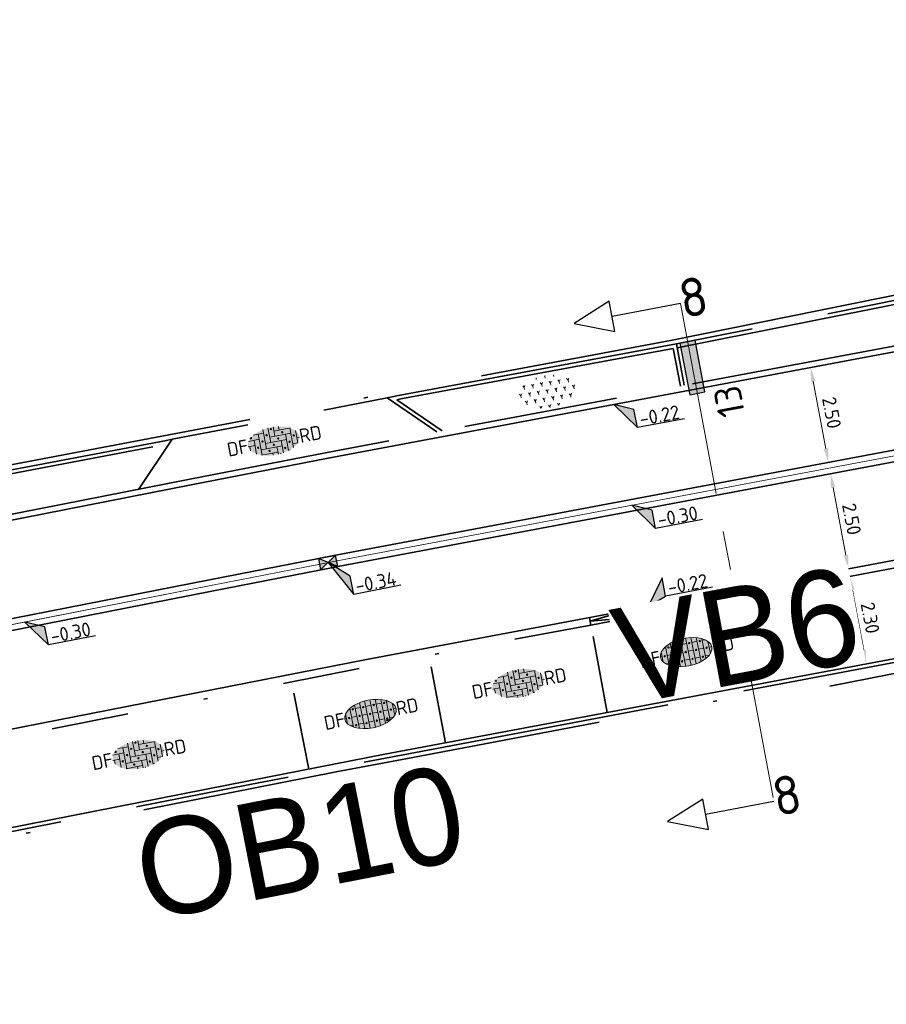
# Model space of a CAD drawing. Header units: metres. Extents: x 0 to 269924, y 0 to 933292.
# Tile 182 of 247: x 134958 to 134980, y 466639 to 466665. Entities that reach past the tile are written whole.
import ezdxf
from ezdxf import colors
from ezdxf.entities.mleader import LeaderData, LeaderLine
from ezdxf.enums import TextEntityAlignment as Align
from ezdxf.math import Vec2, Vec3

# ---------------------------------------------------------------- set-up
doc = ezdxf.new("R2018")
doc.units = ezdxf.units.M
for name, pattern in [('VH-GELEIDEBAND', [6, 2, -2, 0, -2]), ('VH-OPSLUITBAND_100X200', [16, 8, -2, 4, -2]), ('VH-OPSLUITBAND_150X250', [24, 16, -2, 4, -2]), ('XX-CENTER', [8, 5, -1, 1, -1]), ('XX-HIDDEN', [4, 2, -2]), ('XX-PROJECTGRENS', [18, 12, -3, 0, -3])]:
    doc.linetypes.add(name, pattern=pattern)
for name, color, linetype, lineweight, true_color in [('B-WE-MO-ONDERZOEK_SLEUF-S', 30, 'Continuous', 25, 0xff7f00), ('N-WE-GR-BEPLANTING-S', 7, 'Continuous', 18, 0x00a57c), ('N-WE-RI-HWA_KOLK-S', 150, 'Continuous', 25, 0x007fff)]:
    doc.layers.add(name, color=color, linetype=linetype, lineweight=lineweight, true_color=true_color)
for name, color, linetype, lineweight in [('N-WE-GR-GRAS-A-200', 62, 'Continuous', 18), ('N-WE-KG-GRENS_PROJECT-G', 7, 'XX-PROJECTGRENS', 35), ('N-WE-VH-GOOT_STRAATBAKSTEEN-G', 170, 'Continuous', 35), ('N-WE-VH-KANTOPSLUITING-T18', 10, 'Continuous', 18), ('N-WE-VH-KANTOPSLUITING_GELEIDEBAND-G', 20, 'VH-GELEIDEBAND', 35), ('N-WE-VH-KANTOPSLUITING_GELEIDEBAND_50 200_250-G', 20, 'VH-GELEIDEBAND', 35), ('N-WE-VH-KANTOPSLUITING_OPSLUITBAND_100X200-G', 150, 'VH-OPSLUITBAND_100X200', 35), ('N-WE-VH-KANTOPSLUITING_OPSLUITBAND_150X250-G', 150, 'VH-OPSLUITBAND_150X250', 35), ('N-WE-VH-KANTOPSLUITING_VERLOOPBAND_GB_MV-T18', 10, 'Continuous', 18), ('N-WE-VH-KANTOPSLUITING_VOORKANTBAND-G', 50, 'Continuous', 35), ('N-WE-VH-M', 7, 'Continuous', 18), ('N-WE-VH-MATERIAALGRENS-G', 7, 'XX-HIDDEN', 35), ('N-WE-VH-VERHARDING-T18', 10, 'Continuous', 18), ('N-WE-VH-VERHARDING_ASFALT-S', 7, 'Continuous', 18), ('N-WE-VH-VERHARDING_STRAATBAKSTEEN-S', 7, 'Continuous', 18), ('X-XX-AL-HOOGTELABEL-S', 7, 'Continuous', 25), ('X-XX-AL-VERWIJZING-S', 7, 'Continuous', 25), ('X-XX-AL-VERWIJZING_DOORSNEDE-G', 7, 'XX-CENTER', 18)]:
    doc.layers.add(name, color=color, linetype=linetype, lineweight=lineweight)
doc.layers.add('X-XX-AL-HULPLIJN-G', color=30, linetype='Continuous', lineweight=18, plot=False)
doc.styles.add('NLCS-ISO', font='NLCS-ISO.ttf')
doc.styles.add('NLCS-ISO-M200-T18', font='NLCS-ISO.ttf', dxfattribs={"height": 0.36})
doc.styles.get("Standard").update_dxf_attribs({"font": 'romand.shx'})
doc.dimstyles.new('NLCS-M200-T18-PIJL_L2_H2', dxfattribs={"dimscale": 0.2, "dimtxt": 2.5, "dimasz": 1.8, "dimexe": 2, "dimexo": 2, "dimgap": 0.7, "dimtad": 1, "dimzin": 0, "dimdsep": 46, "dimtxsty": 'NLCS-ISO-M200-T18', "dimcen": 0, "dimdle": 2, "dimclrd": 256, "dimclre": 256, "dimclrt": 10, "dimazin": 0, "dimtfac": 1, "dimtdec": 3, "dimtofl": 0, "dimtmove": 0, "dimatfit": 3, "dimfxl": 2, "dimfxlon": 1, "dimtfillclr": 256, "dimtolj": 1, "dimtzin": 0, "dimlwd": -1, "dimlwe": -1, "dimarcsym": 0})

# ---------------------------------------------------------------- blocks, each defined once
blk = doc.blocks.new('*U41')
h = blk.add_hatch(color=252)
h.dxf.hatch_style = 1
h.paths.add_polyline_path([(-3.33, -1), (3.48, -1), (3.48, 1), (-3.33, 1)])
at = {"flags": 128}
blk.add_lwpolyline([(-3.33, -1), (3.48, -1), (3.48, 1), (-3.33, 1)], close=True, dxfattribs=at)
blk = doc.blocks.new('SAL-VERWIJZING_DOORSNEDE_LINKS-SO')
for p, q in [((-9, 2), (-14, 0)), ((-9, -2), (-9, 2)), ((-14, 0), (-9, -2)), ((0, 0), (-9, 0))]:
    blk.add_line(p, q)
at = {"lineweight": 50, "style": 'NLCS-ISO'}
blk.add_attdef('...', text='', height=5, dxfattribs=at).set_placement((0, 0.53), align=Align.MIDDLE_LEFT)
blk = doc.blocks.new('*D93')
at = {"layer": 'Defpoints', "color": 0, "transparency": 16777216}
for p in [(134975.393, 466655.315), (134978.811, 466653.413), (134975.855, 466652.858)]:
    blk.add_point(p, dxfattribs=at)
at = {"layer": 'N-WE-VH-M', "transparency": 16777216}
for p, q in [((134977.956, 466655.796), (134978.742, 466655.944)), ((134978.416, 466655.516), (134978.744, 466653.767)), ((134978.417, 466653.339), (134979.204, 466653.487))]:
    blk.add_line(p, q, dxfattribs=at)
for points in [[(134978.475, 466655.527), (134978.357, 466655.505), (134978.349, 466655.87)], [(134978.803, 466653.778), (134978.685, 466653.756), (134978.811, 466653.413)]]:
    blk.add_solid(points, dxfattribs=at)
at = {"layer": 'N-WE-VH-M', "color": 10, "transparency": 16777216, "insert": (134978.894, 466654.7), "char_height": 0.36, "attachment_point": 5, "rotation": 280.6366, "style": 'NLCS-ISO-M200-T18', "bg_fill": 3, "box_fill_scale": 1.1, "bg_fill_color": 256, "bg_fill_true_color": 13158600, "bg_fill_transparency": 0}
blk.add_mtext('\\A1;2.50', dxfattribs=at)
blk = doc.blocks.new('*D94')
at = {"layer": 'Defpoints', "color": 0, "transparency": 16777216}
for p in [(134978.866, 466653.118), (134975.91, 466652.563), (134976.372, 466650.106)]:
    blk.add_point(p, dxfattribs=at)
at = {"layer": 'N-WE-VH-M', "transparency": 16777216}
for p, q in [((134978.473, 466653.044), (134979.259, 466653.192)), ((134979.261, 466651.015), (134978.932, 466652.764)), ((134978.934, 466650.587), (134979.721, 466650.735))]:
    blk.add_line(p, q, dxfattribs=at)
for points in [[(134978.991, 466652.775), (134978.873, 466652.753), (134978.866, 466653.118)], [(134979.32, 466651.026), (134979.202, 466651.004), (134979.327, 466650.661)]]:
    blk.add_solid(points, dxfattribs=at)
at = {"layer": 'N-WE-VH-M', "color": 10, "transparency": 16777216, "insert": (134979.411, 466651.948), "char_height": 0.36, "attachment_point": 5, "rotation": 280.6366, "style": 'NLCS-ISO-M200-T18', "bg_fill": 3, "box_fill_scale": 1.1, "bg_fill_color": 256, "bg_fill_true_color": 13158600, "bg_fill_transparency": 0}
blk.add_mtext('\\A1;2.50', dxfattribs=at)
blk = doc.blocks.new('*U97')
for p, q in [((2.54, -2.2), (0, 0)), ((0, 0), (2.63, -4.6)), ((2.63, -4.6), (2.54, -2.2)), ((8.83, -4.38), (2.63, -4.6))]:
    blk.add_line(p, q)
blk.add_solid([(2.54, -2.2), (0, 0), (2.63, -4.6)])
at = {"style": 'NLCS-ISO'}
blk.add_attdef('...', text='', height=1.8, rotation=2.0313, dxfattribs=at).set_placement((5.74, -4.91), align=Align.BOTTOM_CENTER)
blk = doc.blocks.new('*U98')
at = {"layer": 'X-XX-AL-HOOGTELABEL-S', "xscale": 0.2, "yscale": 0.2, "zscale": 0.2, "rotation": 357.9686646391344}
blk.add_blockref('*U97', (0, 0), dxfattribs=at).add_auto_attribs({'...': '-0.34'})
blk = doc.blocks.new('*U99')
at = {"layer": 'N-WE-GR-GRAS-A-200', "color": 0, "linetype": 'ByBlock', "lineweight": -2, "transparency": 16777216, "rotation": 11.06183679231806}
blk.add_blockref('*U98', (134965.86, 466650.824), dxfattribs=at)
blk = doc.blocks.new('*U114')
for p, q in [((2.49, -1.03), (0, 0)), ((0, 0), (2.56, -3.43)), ((2.56, -3.43), (2.49, -1.03)), ((8.76, -3.25), (2.56, -3.43))]:
    blk.add_line(p, q)
blk.add_solid([(2.49, -1.03), (0, 0), (2.56, -3.43)])
at = {"style": 'NLCS-ISO'}
blk.add_attdef('...', text='', height=1.8, rotation=1.7023, dxfattribs=at).set_placement((5.68, -3.76), align=Align.BOTTOM_CENTER)
blk = doc.blocks.new('*U115')
at = {"layer": 'X-XX-AL-HOOGTELABEL-S', "xscale": 0.2000000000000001, "yscale": 0.2000000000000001, "zscale": 0.2000000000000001, "rotation": 358.2976530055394}
blk.add_blockref('*U114', (0, 0), dxfattribs=at).add_auto_attribs({'...': '-0.30'})
blk = doc.blocks.new('*U116')
at = {"layer": 'N-WE-VH-VERHARDING_ASFALT-S', "color": 0, "linetype": 'ByBlock', "lineweight": -2, "transparency": 16777216}
for p, rotation in [((134973.721, 466652.304), 10.63660662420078), ((134958.009, 466649.285), 11.11122361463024)]:
    blk.add_blockref('*U115', p, dxfattribs=dict(at, rotation=rotation))
blk = doc.blocks.new('*U95')
for p, q in [((2.5, -1.02), (0, 0)), ((0, 0), (2.58, -3.42)), ((2.58, -3.42), (2.5, -1.02)), ((8.78, -3.2), (2.58, -3.42))]:
    blk.add_line(p, q)
blk.add_solid([(2.5, -1.02), (0, 0), (2.58, -3.42)])
at = {"style": 'NLCS-ISO'}
blk.add_attdef('...', text='', height=1.8, rotation=1.9991, dxfattribs=at).set_placement((5.7, -3.73), align=Align.BOTTOM_CENTER)
blk = doc.blocks.new('*U96')
for p, q in [((2.39, 3.35), (0, 0)), ((2.44, 0.95), (2.39, 3.35)), ((0, 0), (2.44, 0.95)), ((8.64, 1.08), (2.44, 0.95))]:
    blk.add_line(p, q)
blk.add_solid([(2.39, 3.35), (0, 0), (2.44, 0.95)])
at = {"style": 'NLCS-ISO'}
blk.add_attdef('...', text='', height=1.8, rotation=1.1798, dxfattribs=at).set_placement((5.55, 0.59), align=Align.BOTTOM_CENTER)
blk = doc.blocks.new('*U538')
at = {"lineweight": 30, "flags": 106}
blk.add_attdef('OB', text='', height=0.36, dxfattribs=at).set_placement((0, 0.1), align=Align.BOTTOM_CENTER)
blk = doc.blocks.new('*D603')
at = {"layer": 'Defpoints', "color": 0, "transparency": 16777216}
for p in [(134976.409, 466649.909), (134979.789, 466648.204), (134976.833, 466647.649)]:
    blk.add_point(p, dxfattribs=at)
at = {"layer": 'N-WE-VH-M', "transparency": 16777216}
for p, q in [((134978.971, 466650.391), (134979.757, 466650.538)), ((134979.431, 466650.111), (134979.722, 466648.558)), ((134979.396, 466648.13), (134980.182, 466648.278))]:
    blk.add_line(p, q, dxfattribs=at)
for points in [[(134979.49, 466650.122), (134979.372, 466650.099), (134979.364, 466650.464)], [(134979.781, 466648.569), (134979.663, 466648.547), (134979.789, 466648.204)]]:
    blk.add_solid(points, dxfattribs=at)
at = {"layer": 'N-WE-VH-M', "color": 10, "transparency": 16777216, "insert": (134979.891, 466649.393), "char_height": 0.36, "attachment_point": 5, "rotation": 280.6366, "style": 'NLCS-ISO-M200-T18', "bg_fill": 3, "box_fill_scale": 1.1, "bg_fill_color": 256, "bg_fill_true_color": 13158600, "bg_fill_transparency": 0}
blk.add_mtext('\\A1;2.30', dxfattribs=at)
blk = doc.blocks.new('SVH-SBS_DIKFORMAAT_ELLEBOOG_KL-SO')
h = blk.add_hatch(color=254)
edge = h.paths.add_edge_path()
edge.add_ellipse((1.09, 0.12), major_axis=(3.39, 0), ratio=0.533267, start_angle=0, end_angle=360)
for p, q in [((-1.35, 1.38), (0, 1.38)), ((-0.69, 1.38), (-0.69, -1.38)), ((0, 1.84), (0, -0.69)), ((0.69, 1.92), (0.69, 0)), ((1.38, 1.93), (1.38, 0.69)), ((1.38, 1.38), (3.54, 1.38)), ((2.07, 1.86), (2.07, 1.38)), ((3.45, 1.38), (3.45, -1.18)), ((-2.3, 0), (-1.38, 0)), ((-2.13, 0.69), (-0.69, 0.69)), ((-1.38, 0.69), (-1.38, -1.12)), ((0, 0), (2.76, 0)), ((0.69, 0.69), (3.45, 0.69)), ((2.76, 0.69), (2.76, -1.45)), ((4.14, 0.92), (4.14, -0.67)), ((4.14, 0), (4.48, 0)), ((-2.07, 0), (-2.07, -0.54)), ((-0.69, -0.69), (2.07, -0.69)), ((1.38, -0.69), (1.38, -1.68)), ((2.07, 0), (2.07, -1.61)), ((3.45, -0.69), (4.12, -0.69)), ((-0.8, -1.38), (1.38, -1.38)), ((0.69, -1.38), (0.69, -1.67)), ((2.76, -1.38), (2.98, -1.38))]:
    blk.add_line(p, q)
for centre in [(1.03, 1.72), (-0.35, 0.34), (0.34, 1.03), (1.72, 0.34), (2.41, 1.03), (3.79, 0.34), (-1.04, -0.35), (0.34, -1.04), (1.03, -0.35), (2.41, -1.04), (3.11, -0.35)]:
    blk.add_circle(centre, 0.0881)
for centre, start, end in [((-1.73, 1.03), 158.9124, 101.1902), ((1.72, -1.73), 59.0911, 132.3433)]:
    blk.add_arc(centre, 0.0881, start, end)
at = {"style": 'NLCS-ISO'}
blk.add_attdef('FORMAAT', text='', height=1.8, dxfattribs=at).set_placement((-2.3, 0.12), align=Align.MIDDLE_RIGHT)
blk.add_attdef('KLEUR', text='', height=1.8, dxfattribs=at).set_placement((4.49, 0.12), align=Align.MIDDLE_LEFT)
at = {"style": 'NLCS-ISO', "flags": 1}
blk.add_attdef('FUNCTIE', text='', height=1.8, dxfattribs=at).set_placement((0.12, -3.58), align=Align.MIDDLE_CENTER)
blk = doc.blocks.new('SVH-SBS_DIKFORMAAT_HALFST_KL-SO')
h = blk.add_hatch(color=254)
edge = h.paths.add_edge_path()
edge.add_ellipse((0.06, -0.03), major_axis=(3.39, 0), ratio=0.533267, start_angle=0, end_angle=360)
for p, q in [((-1.73, -1.57), (-1.73, 1.51)), ((-1.04, -1.74), (-1.04, 1.69)), ((-0.35, -1.83), (-0.35, 1.77)), ((0.34, -1.83), (0.34, 1.78)), ((1.03, -1.76), (1.03, 1.71)), ((1.72, -1.6), (1.72, 1.55)), ((2.41, -1.33), (2.41, 1.27)), ((-3.34, 0.03), (-3.11, 0.03)), ((-3.11, -0.69), (-3.11, 0.63)), ((-2.65, 1.06), (-2.42, 1.06)), ((-2.42, -1.27), (-2.42, 1.21)), ((-2.42, 0.03), (-1.73, 0.03)), ((-1.73, 1.06), (-1.04, 1.06)), ((-1.04, 0.03), (-0.35, 0.03)), ((-0.35, 1.06), (0.34, 1.06)), ((0.34, 0.03), (1.03, 0.03)), ((1.03, 1.06), (1.72, 1.06)), ((1.72, 0.03), (2.41, 0.03)), ((2.41, 1.06), (2.77, 1.06)), ((3.1, -0.82), (3.1, 0.77)), ((3.1, 0.03), (3.45, 0.03)), ((-2.8, -1.01), (-2.42, -1.01)), ((-1.73, -1.01), (-1.04, -1.01)), ((-0.35, -1.01), (0.34, -1.01)), ((1.03, -1.01), (1.72, -1.01)), ((2.41, -1.01), (2.91, -1.01))]:
    blk.add_line(p, q)
for centre in [(-2.76, 0), (-2.07, 1.03), (-1.38, 0), (-0.69, 1.03), (0, 0), (0.69, 1.03), (1.38, 0), (2.07, 1.03), (2.76, 0), (-2.07, -1.09), (-0.69, -1.09), (0.69, -1.04), (2.07, -1.04)]:
    blk.add_circle(centre, 0.0881)
blk.add_ellipse((0.06, -0.03), major_axis=(3.39, 0), ratio=0.533267)
at = {"style": 'NLCS-ISO'}
blk.add_attdef('FORMAAT', text='', height=1.8, dxfattribs=at).set_placement((-3.34, -0.03), align=Align.MIDDLE_RIGHT)
blk.add_attdef('KLEUR', text='', height=1.8, dxfattribs=at).set_placement((3.45, -0.03), align=Align.MIDDLE_LEFT)
at = {"style": 'NLCS-ISO', "flags": 1}
blk.add_attdef('FUNCTIE', text='', height=1.8, dxfattribs=at).set_placement((0.12, -3.58), align=Align.MIDDLE_CENTER)
blk = doc.blocks.new('N-SRI-KOLK_STRAAT_450X300-SO')
h = blk.add_hatch(color=256)
h.dxf.hatch_style = 1
h.paths.add_polyline_path([(0, 0), (-1.125, 0.75), (-1.125, -0.75)])
h.paths.add_polyline_path([(1.125, -0.75), (1.125, 0.75), (0, 0)])
for p, q in [((-1.125, -0.75), (1.125, 0.75)), ((1.125, -0.75), (-1.125, 0.75))]:
    blk.add_line(p, q)
at = {"flags": 128}
blk.add_lwpolyline([(-1.125, -0.75), (1.125, -0.75), (1.125, 0.75), (-1.125, 0.75)], close=True, dxfattribs=at)
blk = doc.blocks.new('*U663')
at = {"lineweight": 30, "flags": 106}
blk.add_attdef('OB', text='', height=0.36, dxfattribs=at).set_placement((0, 0.1), align=Align.BOTTOM_CENTER)
blk = doc.blocks.new('SGR-BEPLANTING_SOORT_01-SO')
for p, q in [((-0.577, 0.993), (-0.577, 0.875)), ((0, 1), (-0.022, 1.038)), ((0, 1), (0.022, 1.038)), ((0, 1), (0, 0.875)), ((0.577, 0.992), (0.577, 0.875)), ((-1.732, 0), (-1.804, 0.125)), ((-1.732, 0), (-1.66, 0.125)), ((-1.732, 0), (-1.732, -0.125)), ((-1.443, 0.5), (-1.516, 0.625)), ((-1.443, 0.5), (-1.371, 0.625)), ((-1.443, 0.5), (-1.443, 0.375)), ((-1.155, 0), (-1.227, 0.125)), ((-1.155, 0), (-1.083, 0.125)), ((-1.155, 0), (-1.155, -0.125)), ((-0.866, 0.5), (-0.938, 0.625)), ((-0.866, 0.5), (-0.794, 0.625)), ((-0.866, 0.5), (-0.866, 0.375)), ((-0.577, 0), (-0.65, 0.125)), ((-0.577, 0), (-0.505, 0.125)), ((-0.577, 0), (-0.577, -0.125)), ((-0.289, 0.5), (-0.361, 0.625)), ((-0.289, 0.5), (-0.217, 0.625)), ((-0.289, 0.5), (-0.289, 0.375)), ((0, 0), (-0.072, 0.125)), ((0, 0), (0.072, 0.125)), ((0, 0), (0, -0.125)), ((0.289, 0.5), (0.217, 0.625)), ((0.289, 0.5), (0.361, 0.625)), ((0.289, 0.5), (0.289, 0.375)), ((0.577, 0), (0.505, 0.125)), ((0.577, 0), (0.65, 0.125)), ((0.577, 0), (0.577, -0.125)), ((0.866, 0.5), (0.794, 0.625)), ((0.866, 0.5), (0.938, 0.625)), ((0.866, 0.5), (0.866, 0.375)), ((1.155, 0), (1.083, 0.125)), ((1.155, 0), (1.227, 0.125)), ((1.155, 0), (1.155, -0.125)), ((1.443, 0.5), (1.371, 0.625)), ((1.443, 0.5), (1.516, 0.625)), ((1.443, 0.5), (1.443, 0.375)), ((1.732, 0), (1.66, 0.125)), ((1.732, 0), (1.804, 0.125)), ((1.732, 0), (1.732, -0.125)), ((-1.443, -0.5), (-1.516, -0.375)), ((-1.443, -0.5), (-1.371, -0.375)), ((-1.443, -0.5), (-1.443, -0.625)), ((-0.866, -0.5), (-0.938, -0.375)), ((-0.866, -0.5), (-0.794, -0.375)), ((-0.866, -0.5), (-0.866, -0.625)), ((-0.289, -0.5), (-0.361, -0.375)), ((-0.289, -0.5), (-0.217, -0.375)), ((-0.289, -0.5), (-0.289, -0.625)), ((0.289, -0.5), (0.217, -0.375)), ((0.289, -0.5), (0.361, -0.375)), ((0.289, -0.5), (0.289, -0.625)), ((0.866, -0.5), (0.794, -0.375)), ((0.866, -0.5), (0.938, -0.375)), ((0.866, -0.5), (0.866, -0.625)), ((1.443, -0.5), (1.371, -0.375)), ((1.443, -0.5), (1.516, -0.375)), ((1.443, -0.5), (1.443, -0.625)), ((-0.581, -0.994), (-0.65, -0.875)), ((-0.574, -0.995), (-0.505, -0.875)), ((0, -1), (-0.072, -0.875)), ((0, -1), (0.072, -0.875)), ((0, -1), (0, -1.039)), ((0.574, -0.994), (0.505, -0.875)), ((0.582, -0.993), (0.65, -0.875))]:
    blk.add_line(p, q)
at = {"style": 'NLCS-ISO'}
blk.add_attdef('TYPE', text='', height=0.5, dxfattribs=at).set_placement((3.471, -0.016), align=Align.MIDDLE_CENTER)

msp = doc.modelspace()

# ---------------------------------------------------------------- linework, layer by layer
at = {"layer": 'N-WE-VH-GOOT_STRAATBAKSTEEN-G', "flags": 128}
for points in [[(134850.728, 466629.884), (134879.517, 466635.041), (134906.55, 466639.912), (134925.457, 466643.328), (134930.132, 466644.172), (134943.194, 466646.57), (134946.879, 466647.253), (134947.138, 466647.303), (134962.795, 466650.378), (134966.331, 466651.069), (134981.683, 466653.952), (134997.799, 466657.215), (135022.313, 466662.515), (135031.869, 466664.539), (135032.887, 466664.754), (135034.431, 466665.079), (135043.698, 466667.143), (135044.006, 466667.211), (135046.095, 466667.675), (135047.538, 466667.996), (135075.01, 466673.665), (135097.501, 466678.277), (135099.352, 466678.655), (135105.806, 466679.959)], [(134850.778, 466629.588), (134879.57, 466634.746), (134906.603, 466639.617), (134925.511, 466643.032), (134930.186, 466643.877), (134943.248, 466646.275), (134946.935, 466646.958), (134947.195, 466647.008), (134962.853, 466650.083), (134966.388, 466650.774), (134981.74, 466653.658), (134997.861, 466656.921), (135022.376, 466662.222), (135031.931, 466664.245), (135032.949, 466664.46), (135034.495, 466664.786), (135043.764, 466666.85), (135044.072, 466666.918), (135046.16, 466667.382), (135047.601, 466667.703), (135075.07, 466673.371), (135097.562, 466677.983), (135099.411, 466678.361), (135105.865, 466679.665)]]:
    msp.add_lwpolyline(points, dxfattribs=at)
at = {"layer": 'N-WE-VH-KANTOPSLUITING_GELEIDEBAND-G', "flags": 128}
msp.add_lwpolyline([(134967.458, 466646.753), (134967.36, 466646.735)], dxfattribs=at)
at = {"layer": 'N-WE-VH-KANTOPSLUITING_GELEIDEBAND_50 200_250-G'}
msp.add_line((134972.662, 466649.206), (134973.645, 466649.39), dxfattribs=at)
at = {"layer": 'N-WE-VH-KANTOPSLUITING_GELEIDEBAND_50 200_250-G', "flags": 128}
for points in [[(134981.04, 466650.779), (134973.645, 466649.39)], [(134972.662, 466649.206), (134966.896, 466648.123), (134963.369, 466647.433), (134957.236, 466646.229)]]:
    msp.add_lwpolyline(points, dxfattribs=at)
at = {"layer": 'N-WE-VH-KANTOPSLUITING_OPSLUITBAND_100X200-G', "flags": 128}
for points in [[(134974.894, 466656.38), (134984.924, 466658.379), (134985.259, 466658.446)], [(134939.003, 466648.495), (134938.807, 466649.561), (134942.386, 466650.222), (134946.224, 466650.949), (134961.607, 466653.868), (134960.816, 466652.69)]]:
    msp.add_lwpolyline(points, dxfattribs=at)
at = {"layer": 'N-WE-VH-KANTOPSLUITING_OPSLUITBAND_100X200-G'}
msp.add_lwpolyline([(134968.811, 466654.231), (134967.637, 466655.034), (134967.743, 466655.056), (134974.794, 466656.362), (134974.977, 466655.389)], dxfattribs=at)
at = {"layer": 'N-WE-VH-KANTOPSLUITING_OPSLUITBAND_150X250-G', "flags": 128}
msp.add_lwpolyline([(135316.997, 466724.843), (135315.08, 466724.475), (135313.629, 466724.211), (135313.376, 466724.165), (135313.134, 466724.121), (135310.974, 466723.729), (135307.111, 466722.987), (135298.589, 466721.321), (135290.557, 466719.76), (135289.46, 466719.549), (135283.802, 466718.426), (135269.364, 466715.553), (135268.786, 466715.438), (135266.433, 466717.007), (135228.557, 466709.443), (135226.977, 466707.087), (135219.382, 466705.571), (135204.833, 466702.633), (135202.475, 466704.199), (135191.572, 466701.99), (135190.009, 466699.632), (135179.23, 466697.448), (135166.748, 466694.922), (135146.469, 466690.824), (135143.722, 466690.274), (135124.399, 466686.41), (135108.354, 466683.177), (135105.281, 466682.557), (135098.824, 466681.252), (135096.969, 466680.873), (135074.476, 466676.26), (135046.983, 466670.587), (135045.521, 466670.262), (135043.43, 466669.798), (135043.122, 466669.729), (135033.87, 466667.669), (135032.34, 466667.347), (135031.32, 466667.131), (135021.759, 466665.106), (134997.256, 466659.809), (134981.175, 466656.553), (134965.833, 466653.672), (134962.285, 466652.978), (134946.633, 466649.904), (134946.388, 466649.857), (134942.713, 466649.176), (134929.657, 466646.779), (134906.08, 466642.52), (134879.042, 466637.648), (134851.29, 466632.53)], dxfattribs=at)
at = {"layer": 'N-WE-VH-KANTOPSLUITING_VOORKANTBAND-G'}
for p, q in [((134972.662, 466649.206), (134972.625, 466649.402)), ((134973.608, 466649.587), (134972.644, 466649.304)), ((134972.644, 466649.304), (134973.645, 466649.39)), ((134973.645, 466649.39), (134973.608, 466649.587))]:
    msp.add_line(p, q, dxfattribs=at)
msp.add_lwpolyline([(134868.715, 466630.249), (134907.048, 466637.157), (134930.634, 466641.417), (134943.702, 466643.816), (134947.398, 466644.502), (134947.672, 466644.554), (134963.331, 466647.629), (134966.858, 466648.319), (134982.219, 466651.204), (134998.373, 466654.474), (135022.899, 466659.777), (135032.444, 466661.799), (135035.024, 466662.343), (135044.309, 466664.41), (135044.611, 466664.477), (135046.705, 466664.942), (135048.126, 466665.258), (135075.574, 466670.922), (135098.059, 466675.533), (135099.909, 466675.911), (135106.359, 466677.215)], dxfattribs=at)
at = {"layer": 'N-WE-VH-KANTOPSLUITING_VOORKANTBAND-G', "flags": 128}
for points in [[(134968.672, 466654.205), (134967.386, 466655.084), (134967.723, 466655.154), (134974.874, 466656.478), (134975.075, 466655.408)], [(134938.905, 466648.477), (134938.691, 466649.641), (134942.368, 466650.32), (134946.205, 466651.047), (134961.676, 466653.983), (134961.824, 466654.011), (134960.955, 466652.717)]]:
    msp.add_lwpolyline(points, dxfattribs=at)
at = {"layer": 'N-WE-VH-MATERIAALGRENS-G', "flags": 128}
for points in [[(134974.874, 466656.478), (134984.904, 466658.477), (134985.239, 466658.544)], [(134961.824, 466654.011), (134967.386, 466655.084)]]:
    msp.add_lwpolyline(points, dxfattribs=at)
at = {"layer": 'N-WE-VH-MATERIAALGRENS-G'}
for points in [[(134973.087, 466646.945), (134972.662, 466649.206)], [(134968.898, 466646.158), (134968.473, 466648.419)], [(134965.361, 466645.479), (134964.92, 466647.736)]]:
    msp.add_lwpolyline(points, dxfattribs=at)
at = {"layer": 'X-XX-AL-HULPLIJN-G'}
for points in [[(134850.762, 466629.738), (134879.544, 466634.893), (134906.576, 466639.764), (134925.484, 466643.18), (134930.159, 466644.025), (134943.221, 466646.422), (134946.907, 466647.106), (134947.167, 466647.156), (134962.824, 466650.231), (134966.36, 466650.922), (134981.712, 466653.805), (134997.83, 466657.068), (135022.345, 466662.368), (135031.9, 466664.392), (135032.918, 466664.607), (135034.463, 466664.933), (135043.731, 466666.996), (135044.039, 466667.065), (135046.128, 466667.529), (135047.57, 466667.85), (135075.04, 466673.518), (135097.532, 466678.13), (135099.382, 466678.508), (135105.836, 466679.812)], [(135031.9, 466664.392), (135022.345, 466662.368), (135016.3, 466661.061), (135005.673, 466658.764), (135001.122, 466657.78), (134999.244, 466657.374), (134997.83, 466657.068), (134996.797, 466656.859), (134985.103, 466654.492), (134983.06, 466654.078), (134981.712, 466653.805), (134966.36, 466650.922), (134962.824, 466650.231), (134959.584, 466649.594), (134952.811, 466648.264), (134949.313, 466647.577), (134947.167, 466647.156), (134946.907, 466647.106), (134946.802, 466647.086), (134945.053, 466646.762), (134944.002, 466646.567), (134943.221, 466646.422), (134930.159, 466644.025)], [(135031.9, 466664.392), (135022.345, 466662.368), (135016.3, 466661.061), (135005.673, 466658.764), (135001.122, 466657.78), (134999.244, 466657.374), (134997.83, 466657.068), (134996.797, 466656.859), (134985.103, 466654.492), (134983.06, 466654.078), (134981.712, 466653.805), (134966.36, 466650.922), (134962.824, 466650.231), (134959.584, 466649.594), (134952.811, 466648.264), (134949.313, 466647.577), (134947.167, 466647.156), (134946.907, 466647.106), (134946.802, 466647.086), (134945.053, 466646.762), (134944.002, 466646.567), (134943.221, 466646.422), (134930.159, 466644.025)], [(135031.9, 466664.392), (135022.345, 466662.368), (135016.3, 466661.061), (135005.673, 466658.764), (135001.122, 466657.78), (134999.244, 466657.374), (134997.83, 466657.068), (134996.797, 466656.859), (134985.103, 466654.492), (134983.06, 466654.078), (134981.712, 466653.805), (134966.36, 466650.922), (134962.824, 466650.231), (134959.584, 466649.594), (134952.811, 466648.264), (134949.313, 466647.577), (134947.167, 466647.156), (134946.907, 466647.106), (134946.802, 466647.086), (134945.053, 466646.762), (134944.002, 466646.567), (134943.221, 466646.422), (134930.159, 466644.025)]]:
    msp.add_lwpolyline(points, dxfattribs=at)
at = {"layer": 'X-XX-AL-VERWIJZING_DOORSNEDE-G'}
msp.add_lwpolyline([(134974.979, 466657.522), (134977.398, 466644.639)], dxfattribs=at)

# ---------------------------------------------------------------- block references
at = {"layer": 'B-WE-MO-ONDERZOEK_SLEUF-S'}
ref = msp.add_blockref('*U41', (134975.292, 466655.855), dxfattribs=dict(at, xscale=0.2000000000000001, yscale=0.2000000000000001, zscale=0.2000000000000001, rotation=100.6366066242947))
ref.add_attrib('NR', '13', (134976.659, 466654.661), dxfattribs={"layer": '0', "height": 0.7, "rotation": 100.6366, "style": 'NLCS-ISO'})
at = {"layer": 'N-WE-GR-BEPLANTING-S', "xscale": 0.4, "yscale": 0.4, "zscale": 0.4, "rotation": 9.632540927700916}
msp.add_blockref('SGR-BEPLANTING_SOORT_01-SO', (134971.536, 466655.248), dxfattribs=at)
at = {"layer": 'N-WE-GR-GRAS-A-200'}
msp.add_blockref('*U99', (0, 0), dxfattribs=at)
at = {"layer": 'N-WE-RI-HWA_KOLK-S', "xscale": 0.2000000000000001, "yscale": 0.2000000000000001, "zscale": 0.2000000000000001, "rotation": 11.06183679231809}
msp.add_blockref('N-SRI-KOLK_STRAAT_450X300-SO', (134965.86, 466650.824), dxfattribs=at)
at = {"layer": 'N-WE-VH-KANTOPSLUITING-T18'}
ref = msp.add_blockref('*U538', (134960.709, 466643.894), dxfattribs=dict(at, rotation=11.11122361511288))
lines = msp.add_mtext('OB10', dxfattribs={"layer": '0', "insert": (134960.69, 466643.992), "char_height": 2.5, "attachment_point": 1, "rotation": 11.1112, "bg_fill": 3, "box_fill_scale": 1, "bg_fill_color": 256, "bg_fill_transparency": 0})
ref.add_attrib('OB', '', (134960.69, 466643.992), dxfattribs={"flags": 22}).embed_mtext(lines)
at = {"layer": 'N-WE-VH-VERHARDING_ASFALT-S'}
msp.add_blockref('*U116', (0, 0), dxfattribs=at)
at = {"layer": 'N-WE-VH-VERHARDING_STRAATBAKSTEEN-S', "xscale": 0.2, "yscale": 0.2, "zscale": 0.2}
for name, p, rotation in [('SVH-SBS_DIKFORMAAT_ELLEBOOG_KL-SO', (134964.241, 466653.901), 10.83926338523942), ('SVH-SBS_DIKFORMAAT_ELLEBOOG_KL-SO', (134970.577, 466647.63, -0.192), 10.83926338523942), ('SVH-SBS_DIKFORMAAT_HALFST_KL-SO', (134966.946, 466646.909), 11.48357749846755), ('SVH-SBS_DIKFORMAAT_ELLEBOOG_KL-SO', (134960.738, 466645.789), 10.83926338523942)]:
    msp.add_blockref(name, p, dxfattribs=dict(at, rotation=rotation)).add_auto_attribs({'FORMAAT': 'DF', 'KLEUR': 'RD'})
at = {"layer": 'X-XX-AL-HOOGTELABEL-S'}
for name, p, xscale, yscale, zscale, rotation in [('*U95', (134973.252, 466654.912), 0.2, 0.2, 0.2, 8.64036578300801), ('*U96', (134974.142, 466649.687), 0.2000000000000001, 0.2000000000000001, 0.2000000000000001, 9.456833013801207)]:
    msp.add_blockref(name, p, dxfattribs=dict(at, xscale=xscale, yscale=yscale, zscale=zscale, rotation=rotation)).add_auto_attribs({'...': '-0.22'})
at = {"layer": 'X-XX-AL-VERWIJZING-S', "xscale": 0.2, "yscale": 0.2, "zscale": 0.2}
for p, rotation in [((134974.979, 466657.522), 10.63660663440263), ((134977.398, 466644.639), 10.63660662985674)]:
    msp.add_blockref('SAL-VERWIJZING_DOORSNEDE_LINKS-SO', p, dxfattribs=dict(at, rotation=rotation)).add_auto_attribs({'...': '8'})

# ---------------------------------------------------------------- leaders
at = {"layer": 'N-WE-VH-VERHARDING-T18'}
ml = msp.add_multileader_mtext('Standard', dxfattribs=at)
ml.set_content('', color=256, style='NLCS-ISO-M200-T18')
ml.set_leader_properties(color=256, linetype='ByLayer', lineweight=-1)
ml.build(insert=Vec2(0, 0))
ml.multileader.update_dxf_attribs({"has_dogleg": 0, "text_left_attachment_type": 5, "text_right_attachment_type": 5, "dogleg_length": 0.36, "arrow_head_size": 0.36})
ctx = ml.context
ctx.base_point, ctx.char_height, ctx.arrow_head_size, ctx.landing_gap_size, ctx.plane_origin = Vec3(135697.392, 466805.766), 0.36, 0.36, 0.18, Vec3(135695.697, 466805.189)
ctx.left_attachment, ctx.right_attachment = 5, 5
notes = []
notes.append((ctx, [(0, (0, 0, 0), (0, 0), (1, 0), 1, [])]))
ctx.mtext.insert, ctx.mtext.rotation, ctx.mtext.flow_direction = Vec3(135697.572, 466806.126), -0.147529, 5
for ctx, leaders in notes:
    for number, flags, end, landing, length, lines in leaders:
        leader = LeaderData()
        leader.index, (leader.has_last_leader_line, leader.has_dogleg_vector, leader.attachment_direction) = number, flags
        leader.last_leader_point, leader.dogleg_vector, leader.dogleg_length = Vec3(end), Vec3(landing), length
        for number, points, colour, breaks in lines:
            line = LeaderLine()
            line.index, line.vertices, line.color, line.breaks = number, Vec3.list(points), colors.encode_raw_color(colour), breaks
            leader.lines.append(line)
        ctx.leaders.append(leader)

# ---------------------------------------------------------------- next in the draw order: dimensions: what is measured, and where the dimension line sits
at = {"layer": 'N-WE-VH-M'}
dim = msp.add_aligned_dim(p1=(134975.393, 466655.315), p2=(134975.855, 466652.858), distance=3.007, dimstyle='NLCS-M200-T18-PIJL_L2_H2', override={"dimtfill": 1}, dxfattribs=at)
dim.commit()
dim.dimension.update_dxf_attribs({"geometry": '*D93', "text_midpoint": (134978.894, 466654.7)})

# ---------------------------------------------------------------- next in the draw order: dimensions: what is measured, and where the dimension line sits
dim = msp.add_aligned_dim(p1=(134976.372, 466650.106), p2=(134975.91, 466652.563), distance=-3.007, dimstyle='NLCS-M200-T18-PIJL_L2_H2', override={"dimtfill": 1}, dxfattribs=at)
dim.commit()
dim.dimension.update_dxf_attribs({"geometry": '*D94', "text_midpoint": (134979.411, 466651.948)})

# ---------------------------------------------------------------- next in the draw order: dimensions: what is measured, and where the dimension line sits
dim = msp.add_linear_dim(base=(134979.789, 466648.204), p1=(134976.409, 466649.909), p2=(134976.833, 466647.649), angle=280.6366, dimstyle='NLCS-M200-T18-PIJL_L2_H2', override={"dimtfill": 1}, dxfattribs=at)
dim.commit()
dim.dimension.update_dxf_attribs({"geometry": '*D603', "text_midpoint": (134979.577, 466649.334), "dimtype": 161})

# ---------------------------------------------------------------- next in the draw order: linework, layer by layer
at = {"layer": 'N-WE-KG-GRENS_PROJECT-G', "flags": 128}
msp.add_lwpolyline([(133942.152, 466524.013), (133955.533, 466522.507), (133956.145, 466521.626), (133962.811, 466521.355), (133963.543, 466522.67), (133965.054, 466522.563), (133965.551, 466521.193), (133981.5, 466520.334), (133981.565, 466520.896), (133982.028, 466520.86), (133994.134, 466520.33), (133994.151, 466519.671), (134009.067, 466519.478), (134013.911, 466519.512), (134027.732, 466519.636), (134028.693, 466519.554), (134034.796, 466519.611), (134050.86, 466519.659), (134068.501, 466520.152), (134071.254, 466520.237), (134077.26, 466520.692), (134094.041, 466522.635), (134101.385, 466523.282), (134101.428, 466523.91), (134128.995, 466527.092), (134141.938, 466528.627), (134148.421, 466529.392), (134148.476, 466529.087), (134157.108, 466530.24), (134157.762, 466530.339), (134157.953, 466529.076), (134163.706, 466529.946), (134172.69, 466531.055), (134201.838, 466535.069), (134202.197, 466534.878), (134203.304, 466535.042), (134208.161, 466535.722), (134214.682, 466536.673), (134215.15, 466536.846), (134235.766, 466539.754), (134239.587, 466540.449), (134251.117, 466542.218), (134251.536, 466542.09), (134264.479, 466543.833), (134264.487, 466544.317), (134273.56, 466545.641), (134273.608, 466545.287), (134285.679, 466546.863), (134299.118, 466548.971), (134309.192, 466550.345), (134329.805, 466553.659), (134341.526, 466555.206), (134346.97, 466556.112), (134351.977, 466556.025), (134358.949, 466556.887), (134359.186, 466557.313), (134365.426, 466557.917), (134389.225, 466560.758), (134395.395, 466561.519), (134400.633, 466562.019), (134418.638, 466563.907), (134426.404, 466566.343), (134432.472, 466567.14), (134437.532, 466567.422), (134444.848, 466568.25), (134448.277, 466568.388), (134484.594, 466572.762), (134486.539, 466572.966), (134490.599, 466573.546), (134498.499, 466574.536), (134514.318, 466576.701), (134542.397, 466581.367), (134546.702, 466582.122), (134551.593, 466582.441), (134551.871, 466583.179), (134557.906, 466584.406), (134558.276, 466584.115), (134567.36, 466586.004), (134582.717, 466588.715), (134583.108, 466588.972), (134590.444, 466590.398), (134630.038, 466598.271), (134633.264, 466598.923), (134632.087, 466604.993), (134646.051, 466607.537), (134647.414, 466607.429), (134666.972, 466611.405), (134675.342, 466617.463), (134674.819, 466607.593), (134696.995, 466610.537), (134702.172, 466611.327), (134706.525, 466612.071), (134709.085, 466612.323), (134712.087, 466612.776), (134715, 466613.203), (134716.349, 466613.229), (134723.364, 466613.968), (134738.981, 466616.639), (134746.062, 466617.28), (134746.09, 466616.641), (134760.121, 466618.861), (134759.993, 466619.829), (134768.446, 466621.137), (134784.615, 466623.738), (134787.541, 466625.072), (134796.772, 466626.479), (134796.899, 466625.715), (134813.878, 466628.545), (134820.226, 466629.584), (134847.68, 466634.234), (134881.79, 466639.204), (134881.926, 466639.532), (134884.43, 466640.009), (134893.797, 466641.711), (134903.085, 466643.328), (134904.138, 466643.527), (134920.265, 466646.374), (134921.332, 466646.578), (134937.367, 466649.518), (134938.501, 466649.708), (134961.555, 466654.096), (134967.764, 466655.262), (134974.722, 466656.563), (134984.23, 466658.491), (134992.023, 466659.998), (134995.809, 466660.766), (135000.442, 466661.693), (135009.695, 466663.648), (135010.659, 466663.869), (135018.832, 466665.618), (135021.92, 466666.314), (135034.093, 466668.943), (135034.161, 466668.769), (135043.8, 466670.832), (135059.084, 466674.02), (135068.771, 466676.078), (135083.089, 466679.034), (135091.902, 466680.993), (135097.488, 466682.166), (135104.831, 466683.651), (135116.534, 466686.231), (135119.892, 466686.792), (135126.3, 466688.013), (135127.347, 466688.196), (135130.448, 466688.891), (135135.602, 466689.887), (135140.19, 466691.518), (135166.592, 466696.94), (135182.368, 466700.724), (135201.902, 466704.748), (135203.941, 466705.082), (135209.867, 466705.957), (135217.801, 466707.782), (135228.821, 466709.933), (135242.391, 466712.598), (135277.698, 466719.723), (135279.457, 466720.111), (135279.55, 466721.578), (135288.178, 466723.073), (135350.963, 466735.305), (135501.986, 466763.685), (135501.162, 466761.839), (135525.132, 466766.833), (135533.639, 466768.672), (135569.042, 466775.188), (135582.767, 466777.378), (135584.022, 466777.634), (135585.675, 466776.264, 0.01918), (135652.451, 466792.01), (135652.891, 466793.457), (135660.981, 466795.919), (135661.574, 466796.074), (135664.481, 466796.836), (135665.946, 466796.651), (135673.558, 466799.328), (135680.977, 466801.739), (135687.276, 466804.201), (135692.547, 466806.295), (135705.432, 466809.743), (135712.094, 466810.706), (135728.145, 466817.035), (135760.285, 466825.832), (135773.458, 466829.179), (135789.116, 466834.08), (135813.029, 466842.892), (135823.352, 466846.718), (135839.426, 466852.91), (135860.96, 466860.89), (135867.928, 466863.26), (135895.199, 466872.784), (135899.312, 466861.8), (135873.359, 466852.082), (135873.188, 466848.843), (135867.814, 466846.669), (135856.104, 466842.036), (135847.253, 466838.505), (135830.033, 466832.514), (135818.854, 466828.652), (135812.865, 466826.949), (135808.959, 466825.804), (135805.053, 466824.658), (135770.731, 466814.307), (135766.971, 466812.016), (135761.879, 466808.079), (135757.591, 466807.133), (135743.839, 466803.566), (135724.075, 466798.35), (135721.275, 466798.229), (135720.422, 466801.401), (135715.133, 466799.834), (135698.553, 466794.754), (135698.279, 466793.693), (135686.038, 466790.352), (135686.038, 466789.248), (135686.038, 466787.562), (135681.985, 466786.092), (135677.719, 466785.319), (135623.458, 466770.711), (135607.41, 466767.662), (135584.355, 466763.142), (135577.091, 466761.475), (135570.47, 466760.803), (135524.714, 466753.103), (135522.642, 466752.878), (135515.666, 466751.661), (135498.388, 466748.218), (135460.498, 466741.759), (135438.515, 466737.953), (135402.134, 466731.048), (135401.842, 466732.671), (135396.111, 466731.637), (135390.927, 466730.659), (135374.008, 466727.423), (135342.463, 466720.896), (135337.831, 466720.249), (135332.781, 466719.412), (135316.41, 466716.549), (135312.764, 466716.512), (135301.04, 466714.003), (135296.667, 466713.077), (135288.078, 466711.338), (135288.031, 466710.414), (135288.066, 466708.643), (135283.612, 466707.738), (135244.114, 466700.084), (135242.59, 466702.114), (135218.779, 466697.088), (135216.4, 466696.736), (135207.126, 466694.996), (135197.842, 466693.22), (135196.987, 466690.777), (135188.214, 466689.009), (135186.218, 466690.919), (135157.953, 466685.339), (135157.545, 466682.623), (135152.388, 466681.564), (135151.517, 466683.806), (135135.729, 466680.62), (135134.464, 466677.149), (135128.184, 466675.854), (135125.788, 466678.571), (135109.606, 466675.114), (135107.871, 466673.543), (135107.871, 466672.134), (135099.469, 466670.442), (135080.265, 466666.625), (135079.406, 466666.151), (135069.61, 466664.202), (135057.638, 466661.759), (135035.803, 466657.155), (135033.723, 466658.689), (135013.618, 466654.679), (135014.198, 466652.086), (135012.612, 466651.731), (135012.176, 466654.16), (134999.525, 466651.581), (134981.058, 466648.065), (134978.74, 466647.609), (134978.586, 466647.723), (134973.29, 466646.777), (134967.912, 466645.754), (134966.071, 466645.409), (134952.75, 466642.776), (134952.592, 466643.577), (134951.246, 466643.315), (134944.955, 466642.097), (134940.872, 466641.345), (134939.907, 466640.789), (134925.329, 466637.906), (134925.171, 466637.877), (134925.333, 466636.966), (134925.553, 466635.733), (134922.159, 466635.157), (134921.983, 466636.201), (134920.712, 466635.973), (134906.644, 466633.431), (134906.509, 466633.768), (134899.927, 466632.517), (134896.041, 466630.574), (134862.297, 466626.202), (134861.423, 466623.924), (134854.723, 466622.819), (134853.222, 466624.597), (134834.721, 466621.381), (134818.755, 466618.638), (134803.128, 466616.182), (134801.097, 466614.744), (134787.48, 466613.242), (134768.983, 466610.888), (134755.14, 466609.258), (134754.957, 466609.237), (134754.786, 466610.217), (134731.872, 466606.359), (134713.4, 466603.055), (134699.607, 466600.717), (134685.428, 466598.156), (134675.878, 466596.194), (134672.276, 466595.656), (134668.91, 466595.016), (134645.926, 466591.058), (134638.577, 466590.001), (134611.474, 466584.899), (134601.717, 466583.131), (134600.6, 466582.901), (134592.762, 466581.44), (134575.118, 466578.109), (134569.726, 466577.127), (134558.057, 466574.923), (134547.369, 466573.132), (134538.23, 466571.522), (134531.355, 466570.551), (134524.272, 466569.346), (134519.026, 466568.326), (134515.39, 466567.719), (134505.384, 466563.341), (134500.986, 466562.643), (134495.881, 466561.909), (134495.823, 466562.312), (134492.204, 466563.642), (134484.398, 466562.518), (134478.905, 466561.786), (134469.843, 466560.533), (134464.536, 466559.742), (134456.919, 466558.745), (134448.033, 466557.687), (134433.208, 466556.61), (134412.104, 466554.577), (134407.553, 466554.101), (134387.467, 466551.741), (134381.785, 466550.955), (134364.962, 466548.659), (134360.191, 466548.481), (134354.944, 466547.628), (134324.113, 466542.837), (134319.685, 466541.923), (134312.466, 466540.844), (134307.061, 466539.9), (134305.527, 466540.739), (134283.993, 466537.831), (134278.004, 466536.268), (134260.392, 466533.941), (134253.899, 466532.65), (134244.867, 466531.618), (134227.961, 466528.835), (134196.876, 466524.748), (134191.294, 466524.652), (134189.441, 466519.487), (134180.543, 466523.251), (134138.079, 466517.961), (134135.279, 466517.668), (134120.646, 466515.791), (134115.858, 466514.998), (134094.415, 466512.788), (134094.483, 466512.133), (134077.905, 466510.692), (134056.132, 466509.19), (134043.898, 466509.02), (134033.049, 466509.242), (134023.923, 466509.529), (134011.048, 466510.262), (134011.12, 466510.989), (133978.031, 466511.971), (133977.492, 466511.386), (133976.525, 466511.415), (133970.93, 466511.61), (133940.859, 466512.853), (133936.339, 466513.04), (133926.354, 466513.566), (133918.767, 466513.929), (133914.845, 466514.016), (133909.555, 466514.279), (133907.78, 466514.373), (133898.183, 466514.701), (133889.291, 466514.99), (133877.411, 466515.387), (133865.169, 466516.189), (133858.598, 466516.511), (133853.557, 466516.784), (133840.824, 466517.534), (133833.647, 466517.757), (133833.706, 466517.421), (133832.853, 466517.458), (133826.979, 466517.575), (133808.076, 466518.296), (133803.308, 466518.179), (133802.56, 466518.555), (133780.072, 466520.153), (133779.6, 466519.291), (133774.066, 466519.538), (133773.735, 466520.559), (133740.527, 466522.642), (133713.376, 466524.159), (133705.703, 466524.636), (133705.709, 466526.266), (133685.059, 466527.583), (133660.563, 466529.253), (133639.129, 466529.346), (133622.453, 466530.286), (133616.388, 466530.543), (133614.494, 466530.624), (133604.393, 466531.597), (133597.464, 466531.465), (133574.3, 466531.955), (133566.695, 466531.543), (133561.32, 466531.616), (133554.142, 466531.627), (133545.309, 466531.719), (133535.509, 466531.795), (133530.483, 466531.897), (133499.098, 466532.845), (133498.91, 466530.624), (133497.604, 466522.359), (133448.566, 466524.379), (133448.421, 466522.59), (133414.567, 466524.034), (133414.497, 466533.241), (133401.904, 466533.723), (133353.812, 466535.745), (133352.26, 466536.139), (133333.107, 466536.524), (133333.343, 466545.829), (133369.152, 466544.714), (133381.325, 466544.396), (133400.699, 466543.637), (133404.005, 466543.551), (133435.456, 466542.61), (133435.456, 466542.277), (133451.526, 466541.628), (133467.883, 466541.235), (133477.659, 466542.034), (133509.103, 466541.442), (133515.138, 466541.284), (133519.939, 466540.992), (133525.525, 466540.798), (133532.518, 466540.097), (133548.147, 466539.778), (133548.297, 466540.601), (133555.22, 466540.722), (133564.265, 466540.558), (133565.06, 466540.188), (133570.074, 466540.025), (133574.07, 466539.875), (133576.623, 466539.795), (133577.163, 466540.007), (133601.21, 466539.677), (133602.809, 466541.635), (133610.483, 466541.448), (133611.878, 466539.353), (133618.8, 466539.154), (133622.331, 466538.943), (133622.362, 466539.485), (133627.247, 466539.274), (133627.305, 466538.709), (133642.487, 466537.733), (133654.92, 466537.235), (133674.71, 466536.649), (133674.766, 466536.962), (133682.638, 466536.639), (133685.084, 466535.631), (133701.924, 466534.36), (133703.6, 466534.856), (133708.504, 466534.396), (133731.895, 466532.391), (133737.992, 466531.942), (133749.854, 466530.901), (133752.15, 466530.77), (133756.921, 466530.655), (133767.535, 466530.109), (133779.853, 466530.016), (133787.77, 466529.934), (133810.905, 466528.967), (133832.384, 466528.238), (133837.192, 466527.837), (133897.841, 466525.036)], format="xyb", close=True, dxfattribs=at)
at = {"layer": 'N-WE-VH-KANTOPSLUITING_OPSLUITBAND_100X200-G', "flags": 128}
msp.add_lwpolyline([(134860.884, 466623.984), (134860.362, 466627.057), (134869.017, 466628.525), (134907.36, 466635.435), (134926.266, 466638.85), (134927.23, 466639.024), (134930.947, 466639.696), (134944.019, 466642.095), (134944.804, 466642.241), (134945.855, 466642.436), (134947.604, 466642.76), (134947.723, 466642.782), (134948.005, 466642.836), (134952.611, 466643.741), (134952.775, 466642.907), (134963.832, 466645.078), (134967.348, 466645.766), (134982.717, 466648.652), (134998.906, 466651.929), (135024.043, 466657.364), (135024.116, 466657.019), (135033.372, 466658.98), (135035.98, 466657.279), (135045.43, 466659.383), (135045.727, 466659.45), (135047.823, 466659.915), (135049.205, 466660.223), (135080.04, 466666.585), (135079.358, 466669.912), (135098.409, 466673.818), (135100.258, 466674.196), (135100.82, 466674.309), (135101.185, 466673.961), (135101.254, 466670.871)], dxfattribs=at)
at = {"layer": 'N-WE-VH-KANTOPSLUITING_VOORKANTBAND-G', "flags": 128}
msp.add_lwpolyline([(135108.384, 466683.03), (135105.311, 466682.41), (135098.854, 466681.105), (135096.999, 466680.726), (135074.506, 466676.113), (135047.014, 466670.441), (135045.553, 466670.116), (135043.462, 466669.651), (135043.155, 466669.583), (135033.902, 466667.522), (135031.351, 466666.985), (135021.79, 466664.96), (134997.287, 466659.662), (134981.204, 466656.406), (134965.861, 466653.524), (134962.314, 466652.831), (134946.661, 466649.757), (134946.416, 466649.71), (134942.74, 466649.028), (134929.684, 466646.632), (134906.106, 466642.372), (134879.069, 466637.5), (134850.335, 466632.201), (134821.787, 466627.356)], dxfattribs=at)
at = {"layer": 'N-WE-VH-KANTOPSLUITING_VOORKANTBAND-G'}
msp.add_lwpolyline([(134930.929, 466639.794), (134944.001, 466642.194), (134944.786, 466642.339), (134945.837, 466642.534), (134947.586, 466642.858), (134947.704, 466642.88), (134947.986, 466642.934), (134952.69, 466643.858), (134952.854, 466643.024), (134963.812, 466645.176), (134967.329, 466645.864), (134982.698, 466648.75), (134998.885, 466652.027), (135024.12, 466657.483), (135024.193, 466657.138), (135033.391, 466659.086)], dxfattribs=at)

# ---------------------------------------------------------------- next in the draw order: block references
at = {"layer": 'N-WE-VH-KANTOPSLUITING_VERLOOPBAND_GB_MV-T18'}
ref = msp.add_blockref('*U663', (134973.118, 466649.495), dxfattribs=dict(at, rotation=10.63660662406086))
lines = msp.add_mtext('VB6', dxfattribs={"layer": '0', "insert": (134973.099, 466649.593), "char_height": 2.5, "attachment_point": 1, "rotation": 10.6366, "bg_fill": 3, "box_fill_scale": 1, "bg_fill_color": 256, "bg_fill_transparency": 0})
ref.add_attrib('OB', '', (134973.099, 466649.593), dxfattribs={"flags": 10}).embed_mtext(lines)
at = {"layer": 'N-WE-VH-VERHARDING_STRAATBAKSTEEN-S', "xscale": 0.2, "yscale": 0.2, "zscale": 0.2, "rotation": 11.48357749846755}
msp.add_blockref('SVH-SBS_DIKFORMAAT_HALFST_KL-SO', (134975.115, 466648.509), dxfattribs=at).add_auto_attribs({'FORMAAT': 'DF', 'KLEUR': 'RD'})

doc.saveas('drawing.dxf')
